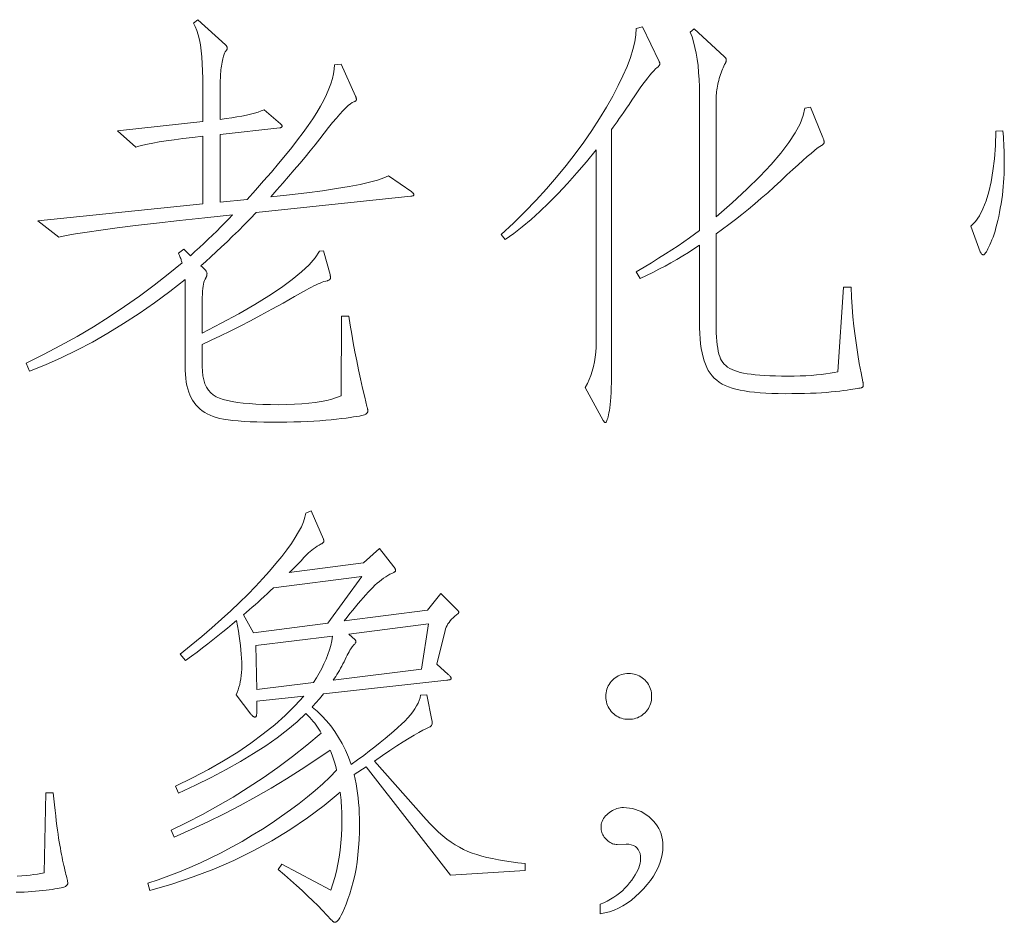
# Model space of a CAD drawing. Extents: x 0 to 1189, y 0 to 841.
# Tile 8 of 132: x 46 to 57, y 51 to 62. Entities that reach past the tile are written whole.
import ezdxf

# ---------------------------------------------------------------- set-up
doc = ezdxf.new("R2010")
doc.units = 0

msp = doc.modelspace()

# ---------------------------------------------------------------- linework, layer by layer
at = {"color": 7, "lineweight": 13}
for points in [[(50.235, 60.14), (50.24, 60.135), (50.244, 60.131), (50.248, 60.128), (50.251, 60.124), (50.254, 60.12), (50.257, 60.117), (50.259, 60.114), (50.26, 60.111), (50.261, 60.108), (50.261, 60.105), (50.261, 60.103), (50.259, 60.1), (50.258, 60.098), (50.255, 60.096), (50.252, 60.094), (50.248, 60.092), (50.243, 60.091), (50.237, 60.089), (50.231, 60.088), (50.224, 60.087), (48.366, 59.891), (48.293, 59.817), (48.221, 59.744), (48.151, 59.674), (48.082, 59.607), (48.015, 59.542), (47.949, 59.479), (47.885, 59.419), (47.822, 59.361), (47.76, 59.306), (47.701, 59.253), (47.715, 59.24), (47.727, 59.229), (47.738, 59.218), (47.748, 59.207), (47.756, 59.198), (47.763, 59.189), (47.768, 59.181), (47.772, 59.173), (47.774, 59.166), (47.775, 59.16), (47.774, 59.154), (47.774, 59.149), (47.773, 59.143), (47.772, 59.137), (47.771, 59.132), (47.769, 59.126), (47.767, 59.121), (47.764, 59.115), (47.762, 59.11), (47.759, 59.105), (47.751, 59.092), (47.743, 59.075), (47.737, 59.056), (47.732, 59.033), (47.727, 59.007), (47.723, 58.978), (47.72, 58.946), (47.718, 58.911), (47.717, 58.872), (47.716, 58.83), (47.716, 58.445), (47.946, 58.563), (48.156, 58.677), (48.347, 58.786), (48.517, 58.891), (48.668, 58.991), (48.799, 59.087), (48.91, 59.179), (49.002, 59.266), (49.074, 59.349), (49.126, 59.427), (49.173, 59.432), (49.253, 59.147), (49.254, 59.143), (49.255, 59.139), (49.255, 59.134), (49.256, 59.13), (49.257, 59.126), (49.257, 59.122), (49.257, 59.118), (49.258, 59.113), (49.258, 59.109), (49.258, 59.105), (49.258, 59.101), (49.256, 59.097), (49.255, 59.093), (49.252, 59.09), (49.249, 59.086), (49.245, 59.083), (49.24, 59.08), (49.234, 59.078), (49.228, 59.075), (49.221, 59.073), (49.201, 59.068), (49.18, 59.062), (49.158, 59.054), (49.135, 59.045), (49.11, 59.035), (49.084, 59.023), (49.057, 59.01), (49.028, 58.995), (48.999, 58.98), (48.968, 58.962), (48.826, 58.882), (48.688, 58.804), (48.553, 58.73), (48.423, 58.66), (48.296, 58.593), (48.173, 58.529), (48.053, 58.469), (47.937, 58.412), (47.825, 58.358), (47.716, 58.308), (47.716, 58.044), (47.719, 57.985), (47.725, 57.93), (47.735, 57.881), (47.75, 57.836), (47.769, 57.795), (47.792, 57.759), (47.819, 57.728), (47.85, 57.701), (47.885, 57.679), (47.925, 57.661), (47.97, 57.646), (48.02, 57.633), (48.076, 57.622), (48.139, 57.612), (48.207, 57.604), (48.281, 57.597), (48.36, 57.591), (48.446, 57.588), (48.538, 57.585), (48.635, 57.584), (48.733, 57.586), (48.825, 57.589), (48.913, 57.594), (48.996, 57.601), (49.073, 57.611), (49.146, 57.622), (49.213, 57.636), (49.275, 57.652), (49.332, 57.67), (49.385, 57.69), (49.39, 58.646), (49.48, 58.646), (49.496, 58.54), (49.514, 58.433), (49.532, 58.326), (49.552, 58.219), (49.573, 58.111), (49.596, 58.003), (49.619, 57.894), (49.644, 57.784), (49.669, 57.674), (49.696, 57.563), (49.698, 57.556), (49.7, 57.549), (49.701, 57.543), (49.703, 57.536), (49.704, 57.53), (49.705, 57.525), (49.706, 57.519), (49.706, 57.514), (49.707, 57.51), (49.707, 57.505), (49.706, 57.501), (49.705, 57.497), (49.704, 57.493), (49.702, 57.489), (49.699, 57.485), (49.695, 57.481), (49.691, 57.477), (49.686, 57.473), (49.681, 57.469), (49.675, 57.466), (49.666, 57.462), (49.651, 57.458), (49.631, 57.453), (49.605, 57.448), (49.573, 57.443), (49.536, 57.437), (49.494, 57.431), (49.445, 57.424), (49.391, 57.417), (49.332, 57.41), (49.268, 57.403), (49.201, 57.397), (49.131, 57.391), (49.057, 57.387), (48.981, 57.383), (48.901, 57.379), (48.818, 57.377), (48.732, 57.375), (48.643, 57.374), (48.551, 57.373), (48.459, 57.374), (48.374, 57.376), (48.293, 57.379), (48.219, 57.383), (48.149, 57.388), (48.086, 57.394), (48.027, 57.402), (47.974, 57.41), (47.927, 57.42), (47.885, 57.431), (47.847, 57.444), (47.811, 57.458), (47.778, 57.474), (47.746, 57.492), (47.716, 57.512), (47.689, 57.533), (47.664, 57.557), (47.64, 57.582), (47.619, 57.609), (47.6, 57.637), (47.583, 57.668), (47.568, 57.701), (47.555, 57.736), (47.543, 57.774), (47.533, 57.814), (47.525, 57.856), (47.519, 57.901), (47.514, 57.948), (47.511, 57.997), (47.511, 58.049), (47.511, 59.089), (47.327, 58.945), (47.142, 58.808), (46.957, 58.679), (46.771, 58.558), (46.584, 58.444), (46.397, 58.337), (46.209, 58.238), (46.021, 58.146), (45.832, 58.062), (45.642, 57.986), (45.6, 58.081), (45.809, 58.185), (46.014, 58.293), (46.214, 58.405), (46.409, 58.52), (46.599, 58.639), (46.784, 58.762), (46.963, 58.888), (47.138, 59.018), (47.309, 59.152), (47.474, 59.29), (47.471, 59.298), (47.469, 59.308), (47.465, 59.318), (47.462, 59.328), (47.458, 59.34), (47.453, 59.352), (47.448, 59.364), (47.443, 59.377), (47.437, 59.391), (47.431, 59.406), (47.495, 59.453), (47.574, 59.374), (47.629, 59.424), (47.684, 59.473), (47.737, 59.522), (47.789, 59.572), (47.84, 59.621), (47.891, 59.67), (47.94, 59.719), (47.988, 59.768), (48.035, 59.816), (48.081, 59.865), (47.748, 59.83), (47.443, 59.797), (47.166, 59.765), (46.916, 59.736), (46.694, 59.708), (46.499, 59.682), (46.332, 59.658), (46.192, 59.635), (46.08, 59.615), (45.995, 59.596), (45.742, 59.791), (47.722, 59.997), (47.722, 60.81), (47.598, 60.795), (47.484, 60.781), (47.379, 60.767), (47.284, 60.753), (47.199, 60.74), (47.124, 60.727), (47.058, 60.714), (47.002, 60.702), (46.956, 60.69), (46.919, 60.678), (46.698, 60.873), (47.722, 60.984), (47.722, 61.502), (47.721, 61.594), (47.717, 61.68), (47.712, 61.761), (47.704, 61.836), (47.694, 61.905), (47.682, 61.969), (47.667, 62.027), (47.651, 62.079), (47.632, 62.126), (47.611, 62.167), (47.664, 62.209), (47.996, 61.908), (48, 61.904), (48.004, 61.9), (48.007, 61.896), (48.01, 61.892), (48.012, 61.888), (48.014, 61.884), (48.015, 61.88), (48.017, 61.876), (48.017, 61.872), (48.017, 61.868), (48.017, 61.865), (48.016, 61.861), (48.015, 61.856), (48.014, 61.852), (48.011, 61.847), (48.009, 61.842), (48.006, 61.837), (48.002, 61.832), (47.998, 61.827), (47.994, 61.821), (47.989, 61.814), (47.984, 61.806), (47.98, 61.796), (47.975, 61.784), (47.971, 61.77), (47.967, 61.755), (47.963, 61.738), (47.959, 61.719), (47.955, 61.698), (47.951, 61.676), (47.948, 61.652), (47.945, 61.629), (47.942, 61.605), (47.94, 61.581), (47.938, 61.557), (47.936, 61.533), (47.935, 61.508), (47.934, 61.483), (47.933, 61.458), (47.933, 61.433), (47.933, 61.011), (48.004, 61.02), (48.071, 61.03), (48.133, 61.041), (48.192, 61.052), (48.247, 61.063), (48.298, 61.075), (48.345, 61.087), (48.387, 61.1), (48.426, 61.113), (48.461, 61.127), (48.656, 60.958), (48.66, 60.955), (48.664, 60.952), (48.667, 60.949), (48.67, 60.946), (48.672, 60.943), (48.674, 60.94), (48.675, 60.937), (48.676, 60.934), (48.677, 60.931), (48.677, 60.929), (48.677, 60.926), (48.676, 60.924), (48.675, 60.922), (48.673, 60.919), (48.671, 60.918), (48.668, 60.916), (48.664, 60.914), (48.66, 60.913), (48.656, 60.911), (48.651, 60.91), (47.933, 60.831), (47.933, 60.018), (48.255, 60.05), (48.358, 60.163), (48.455, 60.273), (48.548, 60.379), (48.635, 60.481), (48.716, 60.58), (48.792, 60.675), (48.863, 60.766), (48.929, 60.854), (48.989, 60.938), (49.044, 61.018), (49.094, 61.096), (49.138, 61.17), (49.177, 61.242), (49.211, 61.311), (49.24, 61.377), (49.264, 61.44), (49.282, 61.501), (49.295, 61.558), (49.303, 61.613), (49.305, 61.665), (49.385, 61.676), (49.559, 61.29), (49.561, 61.286), (49.563, 61.282), (49.564, 61.278), (49.566, 61.274), (49.567, 61.27), (49.568, 61.266), (49.568, 61.262), (49.569, 61.258), (49.569, 61.254), (49.569, 61.251), (49.569, 61.247), (49.568, 61.244), (49.567, 61.24), (49.564, 61.237), (49.561, 61.234), (49.558, 61.231), (49.554, 61.229), (49.549, 61.226), (49.544, 61.224), (49.538, 61.222), (49.519, 61.213), (49.497, 61.198), (49.47, 61.177), (49.441, 61.149), (49.407, 61.115), (49.37, 61.074), (49.329, 61.027), (49.284, 60.973), (49.236, 60.913), (49.184, 60.847), (49.129, 60.777), (49.072, 60.705), (49.013, 60.632), (48.952, 60.557), (48.888, 60.481), (48.823, 60.404), (48.755, 60.326), (48.686, 60.246), (48.614, 60.164), (48.54, 60.081), (48.766, 60.106), (48.973, 60.13), (49.162, 60.155), (49.331, 60.18), (49.482, 60.206), (49.614, 60.231), (49.728, 60.257), (49.822, 60.282), (49.898, 60.309), (49.955, 60.335)], [(53.207, 61.707), (53.209, 61.704), (53.21, 61.701), (53.212, 61.698), (53.213, 61.695), (53.215, 61.692), (53.216, 61.688), (53.216, 61.685), (53.217, 61.682), (53.217, 61.679), (53.217, 61.676), (53.217, 61.672), (53.216, 61.669), (53.214, 61.665), (53.212, 61.661), (53.209, 61.657), (53.206, 61.653), (53.202, 61.648), (53.197, 61.644), (53.192, 61.639), (53.186, 61.633), (53.166, 61.617), (53.144, 61.596), (53.121, 61.572), (53.096, 61.544), (53.07, 61.511), (53.042, 61.475), (53.012, 61.436), (52.981, 61.392), (52.948, 61.344), (52.914, 61.293), (52.879, 61.241), (52.846, 61.192), (52.814, 61.145), (52.784, 61.1), (52.756, 61.059), (52.729, 61.02), (52.704, 60.983), (52.68, 60.949), (52.657, 60.918), (52.637, 60.889), (52.637, 58.075), (52.636, 57.996), (52.635, 57.921), (52.634, 57.852), (52.632, 57.788), (52.63, 57.73), (52.627, 57.676), (52.624, 57.628), (52.62, 57.586), (52.615, 57.548), (52.61, 57.516), (52.605, 57.488), (52.6, 57.463), (52.595, 57.44), (52.59, 57.421), (52.585, 57.405), (52.58, 57.392), (52.576, 57.381), (52.571, 57.374), (52.567, 57.37), (52.563, 57.368), (52.56, 57.368), (52.558, 57.369), (52.556, 57.37), (52.553, 57.372), (52.551, 57.375), (52.548, 57.378), (52.545, 57.381), (52.542, 57.385), (52.539, 57.389), (52.536, 57.394), (52.32, 57.79), (52.345, 57.837), (52.367, 57.885), (52.387, 57.935), (52.404, 57.987), (52.419, 58.041), (52.431, 58.097), (52.44, 58.155), (52.446, 58.214), (52.45, 58.276), (52.452, 58.339), (52.452, 60.646), (52.334, 60.503), (52.219, 60.368), (52.105, 60.241), (51.993, 60.122), (51.883, 60.01), (51.775, 59.906), (51.668, 59.81), (51.563, 59.722), (51.46, 59.642), (51.359, 59.569), (51.311, 59.627), (51.456, 59.764), (51.595, 59.901), (51.728, 60.039), (51.855, 60.177), (51.976, 60.316), (52.091, 60.456), (52.2, 60.596), (52.303, 60.737), (52.4, 60.879), (52.491, 61.021), (52.575, 61.16), (52.65, 61.292), (52.716, 61.418), (52.773, 61.536), (52.822, 61.648), (52.862, 61.753), (52.892, 61.851), (52.914, 61.942), (52.928, 62.026), (52.932, 62.103), (53.006, 62.124)], [(55.514, 58.994), (55.52, 58.875), (55.528, 58.758), (55.537, 58.641), (55.549, 58.526), (55.562, 58.412), (55.578, 58.299), (55.595, 58.187), (55.613, 58.077), (55.634, 57.967), (55.656, 57.859), (55.657, 57.855), (55.658, 57.851), (55.659, 57.846), (55.659, 57.842), (55.66, 57.838), (55.661, 57.834), (55.661, 57.829), (55.661, 57.825), (55.661, 57.821), (55.661, 57.817), (55.661, 57.813), (55.661, 57.809), (55.659, 57.805), (55.658, 57.802), (55.656, 57.799), (55.654, 57.796), (55.651, 57.794), (55.648, 57.791), (55.644, 57.789), (55.64, 57.788), (55.634, 57.786), (55.623, 57.784), (55.608, 57.781), (55.588, 57.778), (55.564, 57.774), (55.536, 57.77), (55.503, 57.765), (55.466, 57.76), (55.425, 57.754), (55.379, 57.748), (55.329, 57.742), (55.276, 57.737), (55.219, 57.732), (55.159, 57.728), (55.095, 57.724), (55.027, 57.722), (54.956, 57.719), (54.881, 57.718), (54.803, 57.717), (54.722, 57.716), (54.64, 57.717), (54.563, 57.719), (54.489, 57.722), (54.42, 57.727), (54.354, 57.733), (54.293, 57.74), (54.235, 57.749), (54.181, 57.759), (54.131, 57.77), (54.086, 57.782), (54.043, 57.797), (54.003, 57.813), (53.966, 57.832), (53.931, 57.854), (53.9, 57.877), (53.87, 57.903), (53.844, 57.932), (53.82, 57.962), (53.798, 57.995), (53.779, 58.031), (53.763, 58.069), (53.748, 58.111), (53.735, 58.156), (53.724, 58.205), (53.714, 58.258), (53.706, 58.315), (53.7, 58.375), (53.696, 58.439), (53.693, 58.506), (53.692, 58.577), (53.692, 59.501), (53.626, 59.457), (53.559, 59.414), (53.491, 59.372), (53.421, 59.33), (53.35, 59.29), (53.279, 59.25), (53.206, 59.211), (53.131, 59.173), (53.056, 59.136), (52.98, 59.1), (52.932, 59.179), (53.026, 59.235), (53.116, 59.29), (53.202, 59.343), (53.284, 59.395), (53.362, 59.445), (53.436, 59.494), (53.506, 59.542), (53.572, 59.588), (53.634, 59.632), (53.692, 59.675), (53.692, 61.311), (53.691, 61.404), (53.688, 61.492), (53.682, 61.576), (53.675, 61.657), (53.665, 61.734), (53.652, 61.807), (53.638, 61.876), (53.621, 61.942), (53.603, 62.003), (53.581, 62.061), (53.629, 62.098), (53.988, 61.765), (53.993, 61.761), (53.997, 61.757), (54.001, 61.753), (54.005, 61.749), (54.008, 61.745), (54.01, 61.741), (54.012, 61.737), (54.013, 61.733), (54.014, 61.73), (54.014, 61.726), (54.014, 61.722), (54.014, 61.718), (54.013, 61.715), (54.013, 61.711), (54.012, 61.707), (54.011, 61.703), (54.009, 61.699), (54.008, 61.695), (54.006, 61.69), (54.004, 61.686), (53.994, 61.669), (53.985, 61.651), (53.977, 61.632), (53.968, 61.613), (53.96, 61.593), (53.952, 61.572), (53.945, 61.55), (53.938, 61.527), (53.931, 61.504), (53.925, 61.48), (53.919, 61.456), (53.913, 61.433), (53.908, 61.41), (53.904, 61.387), (53.901, 61.366), (53.898, 61.344), (53.896, 61.323), (53.894, 61.303), (53.893, 61.283), (53.893, 61.264), (53.893, 59.839), (54.087, 60.01), (54.262, 60.173), (54.417, 60.327), (54.553, 60.471), (54.669, 60.607), (54.766, 60.733), (54.843, 60.85), (54.901, 60.959), (54.94, 61.058), (54.959, 61.148), (55.028, 61.158), (55.176, 60.794), (55.179, 60.787), (55.181, 60.78), (55.184, 60.773), (55.186, 60.767), (55.188, 60.761), (55.189, 60.755), (55.19, 60.75), (55.191, 60.745), (55.191, 60.74), (55.192, 60.736), (55.191, 60.732), (55.19, 60.728), (55.189, 60.724), (55.186, 60.72), (55.184, 60.716), (55.18, 60.713), (55.176, 60.709), (55.171, 60.706), (55.166, 60.702), (55.16, 60.699), (55.137, 60.684), (55.108, 60.664), (55.074, 60.636), (55.033, 60.603), (54.987, 60.564), (54.935, 60.518), (54.877, 60.466), (54.814, 60.409), (54.744, 60.344), (54.669, 60.274), (54.591, 60.202), (54.513, 60.131), (54.435, 60.063), (54.357, 59.996), (54.28, 59.932), (54.202, 59.869), (54.125, 59.808), (54.047, 59.75), (53.97, 59.693), (53.893, 59.638), (53.893, 58.566), (53.893, 58.506), (53.895, 58.449), (53.898, 58.397), (53.901, 58.348), (53.906, 58.303), (53.912, 58.262), (53.919, 58.225), (53.927, 58.191), (53.936, 58.162), (53.946, 58.136), (53.958, 58.113), (53.972, 58.092), (53.989, 58.072), (54.009, 58.053), (54.031, 58.036), (54.057, 58.02), (54.084, 58.006), (54.115, 57.993), (54.148, 57.982), (54.183, 57.972), (54.222, 57.964), (54.265, 57.956), (54.312, 57.95), (54.363, 57.944), (54.418, 57.939), (54.477, 57.935), (54.54, 57.932), (54.607, 57.929), (54.678, 57.928), (54.753, 57.928), (54.829, 57.928), (54.901, 57.93), (54.969, 57.932), (55.035, 57.936), (55.097, 57.941), (55.155, 57.947), (55.21, 57.953), (55.262, 57.961), (55.31, 57.97), (55.355, 57.98), (55.424, 58.994)], [(57.34, 60.873), (57.343, 60.838), (57.346, 60.801), (57.348, 60.762), (57.35, 60.723), (57.352, 60.681), (57.353, 60.639), (57.355, 60.594), (57.355, 60.549), (57.356, 60.502), (57.356, 60.454), (57.355, 60.404), (57.354, 60.355), (57.352, 60.305), (57.348, 60.254), (57.344, 60.204), (57.339, 60.152), (57.333, 60.101), (57.326, 60.049), (57.317, 59.997), (57.308, 59.944), (57.299, 59.893), (57.289, 59.843), (57.278, 59.796), (57.267, 59.752), (57.256, 59.709), (57.245, 59.669), (57.233, 59.632), (57.221, 59.596), (57.208, 59.563), (57.195, 59.532), (57.182, 59.504), (57.17, 59.479), (57.159, 59.457), (57.149, 59.438), (57.14, 59.422), (57.131, 59.408), (57.123, 59.398), (57.116, 59.391), (57.11, 59.386), (57.105, 59.385), (57.101, 59.385), (57.096, 59.386), (57.092, 59.388), (57.087, 59.391), (57.083, 59.394), (57.08, 59.398), (57.076, 59.403), (57.072, 59.408), (57.069, 59.415), (57.066, 59.422), (56.955, 59.728), (57.008, 59.785), (57.056, 59.854), (57.099, 59.937), (57.137, 60.032), (57.17, 60.14), (57.197, 60.26), (57.22, 60.393), (57.237, 60.539), (57.249, 60.697), (57.256, 60.868)], [(51.597, 51.989), (50.699, 51.931), (49.686, 53.235), (49.543, 53.14), (49.555, 53.086), (49.566, 53.031), (49.575, 52.975), (49.584, 52.918), (49.59, 52.86), (49.596, 52.8), (49.601, 52.739), (49.604, 52.677), (49.606, 52.613), (49.606, 52.548), (49.605, 52.451), (49.602, 52.356), (49.596, 52.264), (49.588, 52.176), (49.577, 52.09), (49.565, 52.008), (49.549, 51.929), (49.532, 51.852), (49.512, 51.779), (49.49, 51.709), (49.467, 51.644), (49.446, 51.585), (49.425, 51.534), (49.406, 51.489), (49.387, 51.452), (49.37, 51.421), (49.353, 51.397), (49.338, 51.379), (49.324, 51.369), (49.311, 51.366), (49.307, 51.366), (49.304, 51.367), (49.3, 51.369), (49.296, 51.371), (49.292, 51.374), (49.288, 51.377), (49.283, 51.381), (49.279, 51.386), (49.274, 51.391), (49.268, 51.397), (49.216, 51.453), (49.162, 51.509), (49.105, 51.567), (49.045, 51.625), (48.982, 51.685), (48.917, 51.746), (48.849, 51.808), (48.779, 51.87), (48.705, 51.934), (48.63, 51.999), (48.672, 52.063), (49.263, 51.751), (49.288, 51.826), (49.311, 51.903), (49.331, 51.982), (49.348, 52.064), (49.362, 52.147), (49.374, 52.233), (49.383, 52.32), (49.39, 52.41), (49.394, 52.502), (49.395, 52.596), (49.395, 52.63), (49.394, 52.665), (49.393, 52.699), (49.392, 52.733), (49.39, 52.766), (49.388, 52.799), (49.385, 52.832), (49.382, 52.864), (49.378, 52.897), (49.374, 52.928), (49.181, 52.769), (48.98, 52.619), (48.771, 52.478), (48.555, 52.346), (48.33, 52.224), (48.098, 52.11), (47.857, 52.005), (47.609, 51.91), (47.352, 51.823), (47.088, 51.746), (47.062, 51.836), (47.189, 51.877), (47.317, 51.923), (47.443, 51.972), (47.569, 52.024), (47.695, 52.08), (47.821, 52.139), (47.946, 52.202), (48.07, 52.268), (48.195, 52.338), (48.318, 52.411), (48.44, 52.486), (48.556, 52.562), (48.669, 52.639), (48.777, 52.716), (48.88, 52.794), (48.98, 52.872), (49.074, 52.951), (49.165, 53.031), (49.25, 53.111), (49.332, 53.192), (49.325, 53.221), (49.319, 53.249), (49.311, 53.276), (49.304, 53.302), (49.296, 53.327), (49.288, 53.351), (49.28, 53.373), (49.271, 53.395), (49.262, 53.416), (49.253, 53.435), (49.082, 53.316), (48.907, 53.201), (48.729, 53.088), (48.547, 52.979), (48.362, 52.873), (48.173, 52.77), (47.98, 52.67), (47.783, 52.574), (47.583, 52.48), (47.379, 52.39), (47.342, 52.474), (47.531, 52.565), (47.718, 52.661), (47.903, 52.763), (48.087, 52.871), (48.268, 52.984), (48.448, 53.103), (48.625, 53.227), (48.801, 53.358), (48.975, 53.494), (49.147, 53.636), (49.134, 53.66), (49.119, 53.684), (49.104, 53.708), (49.087, 53.732), (49.069, 53.756), (49.05, 53.78), (49.03, 53.803), (49.009, 53.827), (48.986, 53.85), (48.962, 53.873), (48.859, 53.776), (48.744, 53.68), (48.618, 53.583), (48.482, 53.487), (48.334, 53.392), (48.176, 53.296), (48.006, 53.201), (47.825, 53.106), (47.634, 53.012), (47.431, 52.918), (47.394, 53.002), (47.598, 53.101), (47.791, 53.203), (47.972, 53.306), (48.143, 53.411), (48.302, 53.518), (48.451, 53.628), (48.589, 53.739), (48.715, 53.852), (48.831, 53.967), (48.936, 54.084), (48.371, 54.021), (48.371, 53.879), (48.371, 53.87), (48.37, 53.861), (48.369, 53.854), (48.368, 53.848), (48.366, 53.843), (48.363, 53.839), (48.361, 53.835), (48.358, 53.833), (48.354, 53.832), (48.35, 53.831), (48.346, 53.831), (48.341, 53.833), (48.337, 53.834), (48.332, 53.837), (48.327, 53.84), (48.323, 53.844), (48.318, 53.849), (48.313, 53.855), (48.308, 53.861), (48.302, 53.868), (48.123, 54.1), (48.136, 54.128), (48.148, 54.158), (48.158, 54.189), (48.167, 54.222), (48.174, 54.256), (48.181, 54.292), (48.185, 54.329), (48.189, 54.367), (48.191, 54.407), (48.192, 54.449), (48.191, 54.492), (48.189, 54.538), (48.186, 54.586), (48.181, 54.637), (48.176, 54.69), (48.169, 54.746), (48.161, 54.804), (48.151, 54.864), (48.14, 54.927), (48.128, 54.992), (48.076, 54.947), (48.021, 54.901), (47.964, 54.854), (47.906, 54.807), (47.846, 54.759), (47.784, 54.711), (47.72, 54.662), (47.654, 54.612), (47.586, 54.562), (47.516, 54.512), (47.452, 54.586), (47.585, 54.694), (47.712, 54.8), (47.833, 54.904), (47.949, 55.007), (48.059, 55.108), (48.164, 55.207), (48.263, 55.305), (48.356, 55.4), (48.444, 55.494), (48.527, 55.586), (48.603, 55.675), (48.672, 55.76), (48.733, 55.841), (48.788, 55.917), (48.835, 55.988), (48.875, 56.055), (48.908, 56.118), (48.933, 56.177), (48.951, 56.231), (48.962, 56.281), (49.026, 56.307), (49.173, 55.969), (49.174, 55.967), (49.175, 55.965), (49.176, 55.962), (49.177, 55.96), (49.177, 55.957), (49.178, 55.955), (49.178, 55.952), (49.179, 55.949), (49.179, 55.946), (49.179, 55.943), (49.178, 55.94), (49.177, 55.936), (49.176, 55.933), (49.174, 55.93), (49.171, 55.927), (49.167, 55.924), (49.163, 55.921), (49.158, 55.917), (49.153, 55.914), (49.147, 55.911), (49.123, 55.898), (49.1, 55.884), (49.077, 55.87), (49.055, 55.854), (49.034, 55.838), (49.014, 55.822), (48.994, 55.804), (48.975, 55.786), (48.956, 55.767), (48.939, 55.747), (48.921, 55.728), (48.904, 55.708), (48.886, 55.689), (48.868, 55.671), (48.851, 55.652), (48.833, 55.635), (48.815, 55.617), (48.797, 55.6), (48.78, 55.584), (48.762, 55.568), (49.654, 55.684), (49.849, 55.858), (50.018, 55.637), (50.022, 55.632), (50.026, 55.628), (50.029, 55.624), (50.032, 55.62), (50.034, 55.615), (50.036, 55.611), (50.037, 55.607), (50.038, 55.603), (50.039, 55.598), (50.039, 55.594), (50.039, 55.59), (50.038, 55.586), (50.035, 55.582), (50.032, 55.578), (50.029, 55.574), (50.024, 55.571), (50.019, 55.567), (50.012, 55.564), (50.005, 55.561), (49.997, 55.557), (49.973, 55.546), (49.948, 55.533), (49.923, 55.517), (49.897, 55.5), (49.872, 55.481), (49.846, 55.461), (49.819, 55.438), (49.793, 55.414), (49.766, 55.387), (49.738, 55.359), (49.71, 55.33), (49.682, 55.298), (49.652, 55.265), (49.622, 55.23), (49.59, 55.194), (49.558, 55.156), (49.525, 55.116), (49.492, 55.075), (49.457, 55.032), (49.422, 54.987), (50.425, 55.114), (50.583, 55.314), (50.778, 55.124), (50.782, 55.12), (50.786, 55.116), (50.789, 55.112), (50.792, 55.109), (50.794, 55.105), (50.796, 55.102), (50.797, 55.099), (50.799, 55.096), (50.799, 55.093), (50.799, 55.09), (50.799, 55.087), (50.798, 55.085), (50.797, 55.082), (50.795, 55.079), (50.793, 55.076), (50.79, 55.073), (50.786, 55.07), (50.783, 55.067), (50.778, 55.064), (50.773, 55.061), (50.752, 55.043), (50.732, 55.025), (50.714, 55.006), (50.698, 54.988), (50.683, 54.969), (50.67, 54.95), (50.659, 54.93), (50.65, 54.911), (50.642, 54.891), (50.636, 54.871), (50.535, 54.465), (50.673, 54.343), (50.68, 54.337), (50.686, 54.331), (50.692, 54.326), (50.696, 54.32), (50.7, 54.315), (50.704, 54.311), (50.706, 54.307), (50.708, 54.303), (50.709, 54.299), (50.71, 54.296), (50.709, 54.293), (50.708, 54.29), (50.705, 54.287), (50.701, 54.285), (50.696, 54.282), (50.691, 54.28), (50.684, 54.279), (50.676, 54.277), (50.667, 54.276), (50.657, 54.275), (49.173, 54.111), (49.157, 54.09), (49.141, 54.071), (49.126, 54.052), (49.111, 54.035), (49.097, 54.018), (49.083, 54.003), (49.071, 53.989), (49.059, 53.976), (49.047, 53.964), (49.036, 53.952), (49.097, 53.902), (49.155, 53.847), (49.209, 53.788), (49.261, 53.725), (49.309, 53.658), (49.355, 53.587), (49.397, 53.512), (49.437, 53.432), (49.473, 53.349), (49.506, 53.261), (49.583, 53.317), (49.657, 53.371), (49.727, 53.424), (49.793, 53.475), (49.855, 53.524), (49.914, 53.572), (49.969, 53.617), (50.02, 53.661), (50.067, 53.704), (50.11, 53.744), (50.15, 53.783), (50.186, 53.821), (50.219, 53.859), (50.247, 53.895), (50.272, 53.931), (50.293, 53.965), (50.311, 53.999), (50.324, 54.032), (50.334, 54.064), (50.34, 54.095), (50.414, 54.1), (50.477, 53.794), (50.48, 53.781), (50.481, 53.769), (50.481, 53.758), (50.48, 53.748), (50.477, 53.739), (50.474, 53.731), (50.469, 53.724), (50.462, 53.718), (50.455, 53.713), (50.446, 53.71), (50.411, 53.694), (50.369, 53.673), (50.32, 53.646), (50.264, 53.614), (50.202, 53.576), (50.132, 53.533), (50.056, 53.484), (49.973, 53.429), (49.883, 53.369), (49.786, 53.303), (50.409, 52.601), (50.458, 52.547), (50.508, 52.496), (50.558, 52.449), (50.608, 52.406), (50.658, 52.365), (50.707, 52.329), (50.757, 52.296), (50.807, 52.267), (50.857, 52.241), (50.908, 52.218), (50.96, 52.198), (51.015, 52.18), (51.075, 52.162), (51.138, 52.146), (51.205, 52.131), (51.276, 52.117), (51.351, 52.104), (51.429, 52.092), (51.511, 52.082), (51.597, 52.073)], [(49.633, 55.52), (48.572, 55.383), (48.534, 55.348), (48.496, 55.313), (48.46, 55.279), (48.423, 55.245), (48.387, 55.213), (48.351, 55.181), (48.316, 55.15), (48.281, 55.12), (48.247, 55.09), (48.213, 55.061), (48.334, 54.845), (49.226, 54.961)], [(50.435, 54.95), (49.48, 54.829), (49.554, 54.76), (49.556, 54.758), (49.557, 54.756), (49.559, 54.754), (49.56, 54.751), (49.561, 54.749), (49.562, 54.747), (49.563, 54.744), (49.564, 54.742), (49.564, 54.739), (49.564, 54.736), (49.564, 54.734), (49.563, 54.73), (49.561, 54.727), (49.559, 54.723), (49.556, 54.719), (49.553, 54.714), (49.549, 54.709), (49.544, 54.703), (49.538, 54.698), (49.532, 54.692), (49.526, 54.684), (49.518, 54.675), (49.51, 54.663), (49.502, 54.649), (49.492, 54.633), (49.482, 54.616), (49.471, 54.595), (49.46, 54.573), (49.448, 54.549), (49.435, 54.523), (49.421, 54.495), (49.408, 54.469), (49.394, 54.443), (49.38, 54.417), (49.365, 54.392), (49.351, 54.367), (49.336, 54.343), (49.321, 54.32), (49.305, 54.297), (49.29, 54.275), (50.351, 54.406)], [(49.284, 54.802), (48.36, 54.692), (48.371, 54.164), (49.052, 54.248), (49.089, 54.304), (49.122, 54.36), (49.153, 54.416), (49.18, 54.471), (49.205, 54.527), (49.227, 54.582), (49.246, 54.637), (49.262, 54.692), (49.274, 54.747)], [(52.568, 54.079), (52.569, 54.102), (52.571, 54.124), (52.575, 54.146), (52.581, 54.166), (52.588, 54.186), (52.596, 54.205), (52.607, 54.224), (52.619, 54.241), (52.632, 54.258), (52.647, 54.275), (52.663, 54.29), (52.68, 54.303), (52.698, 54.315), (52.716, 54.325), (52.735, 54.334), (52.755, 54.341), (52.776, 54.347), (52.797, 54.351), (52.82, 54.353), (52.842, 54.354), (52.865, 54.353), (52.887, 54.351), (52.909, 54.347), (52.929, 54.341), (52.949, 54.334), (52.968, 54.325), (52.987, 54.315), (53.005, 54.303), (53.021, 54.29), (53.038, 54.275), (53.053, 54.258), (53.066, 54.241), (53.078, 54.224), (53.088, 54.205), (53.097, 54.186), (53.104, 54.166), (53.11, 54.146), (53.114, 54.124), (53.116, 54.102), (53.117, 54.079), (53.116, 54.056), (53.114, 54.034), (53.11, 54.013), (53.104, 53.992), (53.097, 53.972), (53.088, 53.953), (53.078, 53.935), (53.066, 53.917), (53.053, 53.9), (53.038, 53.884), (53.021, 53.869), (53.005, 53.855), (52.987, 53.843), (52.968, 53.833), (52.949, 53.824), (52.929, 53.817), (52.909, 53.812), (52.887, 53.808), (52.865, 53.805), (52.842, 53.805), (52.82, 53.805), (52.797, 53.808), (52.776, 53.812), (52.755, 53.817), (52.735, 53.824), (52.716, 53.833), (52.698, 53.843), (52.68, 53.855), (52.663, 53.869), (52.647, 53.884), (52.632, 53.9), (52.619, 53.917), (52.607, 53.935), (52.596, 53.953), (52.588, 53.972), (52.581, 53.992), (52.575, 54.013), (52.571, 54.034), (52.569, 54.056)], [(52.499, 51.466), (52.499, 51.582), (52.543, 51.601), (52.584, 51.621), (52.624, 51.643), (52.662, 51.666), (52.699, 51.691), (52.733, 51.717), (52.766, 51.745), (52.797, 51.775), (52.826, 51.806), (52.853, 51.838), (52.878, 51.871), (52.9, 51.903), (52.92, 51.934), (52.937, 51.964), (52.952, 51.993), (52.964, 52.022), (52.973, 52.049), (52.98, 52.076), (52.984, 52.101), (52.985, 52.126), (52.983, 52.16), (52.978, 52.191), (52.969, 52.217), (52.957, 52.241), (52.941, 52.261), (52.922, 52.277), (52.9, 52.289), (52.873, 52.298), (52.844, 52.304), (52.811, 52.305), (52.705, 52.3), (52.69, 52.301), (52.676, 52.303), (52.662, 52.306), (52.648, 52.31), (52.635, 52.316), (52.621, 52.323), (52.608, 52.331), (52.595, 52.341), (52.583, 52.351), (52.571, 52.364), (52.559, 52.376), (52.549, 52.389), (52.54, 52.403), (52.532, 52.417), (52.525, 52.431), (52.52, 52.445), (52.515, 52.46), (52.512, 52.475), (52.51, 52.49), (52.51, 52.506), (52.511, 52.525), (52.513, 52.543), (52.517, 52.561), (52.523, 52.578), (52.531, 52.595), (52.54, 52.612), (52.551, 52.627), (52.564, 52.643), (52.578, 52.658), (52.594, 52.672), (52.611, 52.686), (52.629, 52.698), (52.646, 52.709), (52.664, 52.718), (52.683, 52.726), (52.701, 52.732), (52.72, 52.737), (52.74, 52.741), (52.759, 52.743), (52.779, 52.744), (52.817, 52.742), (52.853, 52.738), (52.889, 52.731), (52.923, 52.722), (52.957, 52.71), (52.99, 52.695), (53.022, 52.678), (53.053, 52.657), (53.083, 52.635), (53.112, 52.609), (53.139, 52.582), (53.163, 52.553), (53.184, 52.523), (53.203, 52.492), (53.219, 52.461), (53.231, 52.427), (53.241, 52.393), (53.248, 52.358), (53.253, 52.322), (53.254, 52.284), (53.252, 52.232), (53.245, 52.179), (53.233, 52.127), (53.217, 52.075), (53.195, 52.023), (53.17, 51.971), (53.139, 51.92), (53.104, 51.869), (53.064, 51.818), (53.019, 51.767), (52.972, 51.718), (52.923, 51.674), (52.874, 51.633), (52.823, 51.597), (52.772, 51.565), (52.719, 51.537), (52.666, 51.513), (52.611, 51.493), (52.556, 51.478)]]:
    msp.add_lwpolyline(points, close=True, dxfattribs=at)
msp.add_lwpolyline([(45.494, 51.919), (45.548, 51.922), (45.599, 51.927), (45.647, 51.932), (45.693, 51.938), (45.737, 51.945), (45.778, 51.953), (45.816, 51.962), (45.837, 52.923), (45.927, 52.923), (45.934, 52.848), (45.942, 52.776), (45.949, 52.708), (45.956, 52.644), (45.963, 52.583), (45.97, 52.526), (45.977, 52.473), (45.984, 52.423), (45.991, 52.377), (45.998, 52.334), (46.005, 52.294), (46.012, 52.256), (46.019, 52.218), (46.026, 52.182), (46.032, 52.147), (46.039, 52.113), (46.046, 52.081), (46.053, 52.05), (46.06, 52.02), (46.067, 51.991), (46.073, 51.965), (46.079, 51.94), (46.084, 51.918), (46.089, 51.899), (46.092, 51.882), (46.096, 51.867), (46.098, 51.855), (46.1, 51.845), (46.101, 51.838), (46.101, 51.833), (46.101, 51.829), (46.1, 51.826), (46.098, 51.822), (46.096, 51.818), (46.094, 51.814), (46.091, 51.811), (46.087, 51.807), (46.082, 51.803), (46.078, 51.8), (46.072, 51.796), (46.064, 51.792), (46.053, 51.788), (46.039, 51.784), (46.021, 51.78), (45.999, 51.776), (45.974, 51.771), (45.946, 51.766), (45.914, 51.761), (45.879, 51.756), (45.84, 51.751), (45.799, 51.746), (45.756, 51.742), (45.713, 51.738), (45.668, 51.734), (45.623, 51.731), (45.576, 51.729), (45.528, 51.727), (45.479, 51.726)], dxfattribs=at)

doc.saveas('drawing.dxf')
